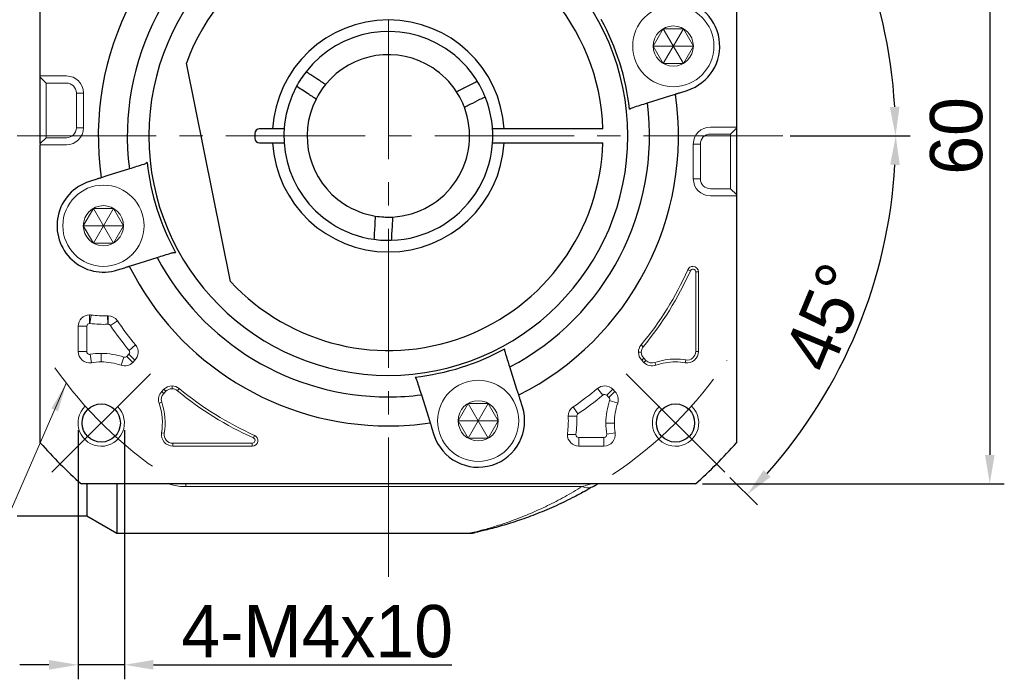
# Model space of a CAD drawing. Header units: millimetres. Extents: x 827 to 1312, y 1024 to 1367.
# Tile 3 of 8: x 884 to 969, y 1171 to 1228. Entities that reach past the tile are written whole.
import ezdxf

# ---------------------------------------------------------------- set-up
doc = ezdxf.new("R2010")
doc.units = ezdxf.units.MM
doc.header["$PDSIZE"] = -5
doc.linetypes.add('点画线', pattern=[18, 12, -2, 2, -2])
doc.layers.get('0').update_dxf_attribs({"lineweight": 18})
doc.layers.get('Defpoints').update_dxf_attribs({"lineweight": 18})
for name, color, linetype, lineweight in [('7中心线层', 7, '点画线', 18), ('尺寸线', 7, 'Continuous', 18), ('尺寸线层', 3, 'Continuous', 18), ('粗实线', 7, 'Continuous', 50), ('细实线', 7, 'Continuous', 18)]:
    doc.layers.add(name, color=color, linetype=linetype, lineweight=lineweight)
doc.styles.add('工程字', font='txt')
doc.dimstyles.new('副本 ISO-25', dxfattribs={"dimtxt": 4.5, "dimasz": 2.5, "dimexe": 1.25, "dimexo": 0.625, "dimtad": 1, "dimtxsty": '工程字', "dimcen": 2.5, "dimdle": 5, "dimadec": 0, "dimazin": 0, "dimtfac": 1, "dimtmove": 0, "dimatfit": 3, "dimfxl": 1, "dimtolj": 1, "dimarcsym": 0})

# ---------------------------------------------------------------- blocks, each defined once
blk = doc.blocks.new('*X11')
at = {"layer": 'Defpoints', "color": 0}
for p in [(888.984, 1193.085), (892.984, 1193.085), (888.984, 1172.243)]:
    blk.add_point(p, dxfattribs=at)
at = {"layer": '尺寸线层', "color": 0, "lineweight": -2}
for p, q in [((888.984, 1192.46), (888.984, 1170.993)), ((892.984, 1192.46), (892.984, 1170.993)), ((886.484, 1172.243), (883.984, 1172.243)), ((892.984, 1172.243), (888.984, 1172.243)), ((895.484, 1172.243), (921.206, 1172.243))]:
    blk.add_line(p, q, dxfattribs=at)
at = {"layer": '尺寸线层', "color": 0}
for points in [[(886.484, 1171.826), (886.484, 1172.659), (888.984, 1172.243)], [(895.484, 1172.659), (895.484, 1171.826), (892.984, 1172.243)]]:
    blk.add_solid(points, dxfattribs=at)
at = {"layer": '尺寸线层', "color": 0, "insert": (909.595, 1175.118), "char_height": 4.5, "attachment_point": 5, "style": '工程字'}
blk.add_mtext('\\A1;4-M4x10', dxfattribs=at)
blk = doc.blocks.new('*X12')
at = {"layer": 'Defpoints', "color": 0}
for p in [(942.19, 1247.834), (942.19, 1187.834), (967.568, 1187.834)]:
    blk.add_point(p, dxfattribs=at)
at = {"layer": '尺寸线层', "color": 0, "lineweight": -2}
for p, q in [((942.815, 1247.834), (968.818, 1247.834)), ((967.568, 1245.334), (967.568, 1190.334)), ((942.815, 1187.834), (968.818, 1187.834))]:
    blk.add_line(p, q, dxfattribs=at)
at = {"layer": '尺寸线层', "color": 0}
for points in [[(967.985, 1245.334), (967.152, 1245.334), (967.568, 1247.834)], [(967.152, 1190.334), (967.985, 1190.334), (967.568, 1187.834)]]:
    blk.add_solid(points, dxfattribs=at)
at = {"layer": '尺寸线层', "color": 0, "insert": (964.693, 1217.834), "char_height": 4.5, "attachment_point": 5, "rotation": 90, "style": '工程字'}
blk.add_mtext('\\A1;60', dxfattribs=at)
blk = doc.blocks.new('*X31')
at = {"layer": '尺寸线', "linetype": 'Continuous'}
blk.add_hatch(color=0, dxfattribs=at).paths.add_polyline_path([(19.921, 24.272), (19.206, 21.856), (18.633, 22.106)], flags=0)
at = {"layer": '尺寸线', "color": 0, "linetype": 'Continuous'}
for p, q in [((19.921, 24.272), (9.317, 0)), ((9.317, 0), (0, 0))]:
    blk.add_line(p, q, dxfattribs=at)
at = {"layer": '尺寸线', "color": 0}
blk.add_line((0, 0), (0, 0), dxfattribs=at)
blk = doc.blocks.new('*X36')
at = {"layer": 'Defpoints', "color": 0}
for p in [(944.724, 1246.825), (936.239, 1238.34), (956.115, 1234.561), (868.945, 1217.834), (949.733, 1217.834)]:
    blk.add_point(p, dxfattribs=at)
at = {"layer": '尺寸线层', "color": 0, "lineweight": -2}
for p, q in [((945.166, 1247.267), (947.524, 1249.626)), ((950.358, 1217.834), (960.692, 1217.834))]:
    blk.add_line(p, q, dxfattribs=at)
blk.add_arc((915.733, 1217.834), 43.71, 3.2775, 41.7225, dxfattribs=at)
at = {"layer": '尺寸线层', "color": 0}
for points in [[(948.66, 1247.21), (948.054, 1246.638), (946.64, 1248.742)], [(958.954, 1220.321), (959.787, 1220.345), (959.442, 1217.834)]]:
    blk.add_solid(points, dxfattribs=at)
at = {"layer": '尺寸线层', "color": 0, "insert": (958.771, 1235.661), "char_height": 4.5, "attachment_point": 5, "rotation": 292.5, "style": '工程字'}
blk.add_mtext('\\A1;45%%d', dxfattribs=at)
blk = doc.blocks.new('*X37')
at = {"layer": 'Defpoints', "color": 0}
for p in [(868.945, 1217.834), (949.733, 1217.834), (956.136, 1201.098), (936.239, 1197.328), (944.724, 1188.843)]:
    blk.add_point(p, dxfattribs=at)
at = {"layer": '尺寸线层', "color": 0, "lineweight": -2}
for p, q in [((950.358, 1217.834), (960.715, 1217.834)), ((945.166, 1188.401), (947.54, 1186.027))]:
    blk.add_line(p, q, dxfattribs=at)
blk.add_arc((915.733, 1217.834), 43.732, 318.27581, 356.72419, dxfattribs=at)
at = {"layer": '尺寸线层', "color": 0}
for points in [[(959.81, 1215.323), (958.977, 1215.347), (959.465, 1217.834)], [(948.07, 1189.014), (948.675, 1188.442), (946.656, 1186.911)]]:
    blk.add_solid(points, dxfattribs=at)
at = {"layer": '尺寸线层', "color": 0, "insert": (953.48, 1202.199), "char_height": 4.5, "attachment_point": 5, "rotation": 67.5, "style": '工程字'}
blk.add_mtext('\\A1;45%%d', dxfattribs=at)

msp = doc.modelspace()

# ---------------------------------------------------------------- linework, layer by layer
for p, q in [((885.7325, 1222.8898), (885.7325, 1222.9996)), ((885.7325, 1222.9996), (886.2325, 1222.9996)), ((885.7325, 1222.8898), (886.2325, 1222.391)), ((885.7325, 1221.8923), (885.7325, 1222.8898)), ((886.2325, 1222.9996), (887.9825, 1222.9996)), ((886.2325, 1222.391), (887.9825, 1222.391)), ((885.7325, 1218.1744), (885.7325, 1221.8923)), ((888.8402, 1221.5333), (888.95, 1221.5333)), ((888.8402, 1221.5333), (888.8402, 1218.5333)), ((889.4488, 1221.5333), (888.95, 1221.5333)), ((889.4488, 1221.5333), (889.4488, 1218.5333)), ((943.4825, 1218.6012), (945.2325, 1218.6012)), ((945.7325, 1218.6012), (945.2325, 1218.6012)), ((945.7325, 1218.6012), (945.7325, 1218.4914)), ((885.7325, 1217.1768), (885.7325, 1218.1744)), ((888.8402, 1218.5333), (888.95, 1218.5333)), ((889.4488, 1218.5333), (888.95, 1218.5333)), ((943.4825, 1217.9926), (945.2325, 1217.9926)), ((945.7325, 1218.4914), (945.2325, 1217.9926)), ((945.7325, 1218.4914), (945.7325, 1217.4938)), ((885.7325, 1217.1768), (886.2325, 1217.6756)), ((885.7325, 1217.0671), (885.7325, 1217.1768)), ((885.7325, 1217.0671), (886.2325, 1217.0671)), ((887.9825, 1217.6756), (886.2325, 1217.6756)), ((887.9825, 1217.0671), (886.2325, 1217.0671)), ((942.0163, 1214.1349), (942.0163, 1217.1349)), ((942.6248, 1214.1349), (942.6248, 1217.1349)), ((945.7325, 1217.4938), (945.7325, 1213.776)), ((945.7325, 1213.776), (945.7325, 1212.7784)), ((945.2325, 1213.2772), (943.4825, 1213.2772)), ((945.2325, 1212.6686), (943.4825, 1212.6686)), ((945.7325, 1212.7784), (945.2325, 1213.2772)), ((945.7325, 1212.6686), (945.2325, 1212.6686)), ((945.7325, 1212.7784), (945.7325, 1212.6686)), ((941.7636, 1206.2059), (941.5438, 1206.304)), ((942.2223, 1206.1081), (942.463, 1206.1081)), ((942.2223, 1206.1081), (942.2223, 1199.2547)), ((942.463, 1199.2547), (942.463, 1206.1081)), ((889.9825, 1201.6726), (889.9825, 1202.403)), ((890.0166, 1201.6705), (890.1161, 1202.3938)), ((891.5586, 1201.5999), (891.5256, 1202.3294)), ((891.5699, 1201.6002), (891.5699, 1202.3304)), ((891.7767, 1201.491), (892.3799, 1201.9025)), ((889.002, 1201.4225), (889.002, 1199.2547)), ((889.7322, 1201.4225), (889.002, 1201.4225)), ((889.7322, 1199.2547), (889.7322, 1201.4225)), ((889.7322, 1199.2547), (889.002, 1199.2547)), ((890.9838, 1198.3549), (890.9838, 1199.0851)), ((893.3896, 1199.347), (893.9522, 1199.8124)), ((937.5285, 1199.1874), (937.2879, 1199.1874)), ((937.6984, 1199.659), (937.5129, 1199.8124)), ((942.2223, 1199.2547), (942.463, 1199.2547)), ((890.0226, 1199.0076), (890.1396, 1198.2868)), ((892.9268, 1198.7617), (892.6903, 1198.0709)), ((893.3737, 1199.0104), (893.1849, 1198.8215)), ((893.1849, 1198.8215), (893.7012, 1198.3052)), ((893.3737, 1199.0104), (893.89, 1198.4941)), ((893.7012, 1198.3052), (893.89, 1198.4941)), ((937.7452, 1198.6643), (937.575, 1198.4941)), ((937.575, 1198.4941), (937.7639, 1198.3052)), ((937.9341, 1198.4754), (937.7452, 1198.6643)), ((937.9341, 1198.4754), (937.7639, 1198.3052)), ((938.6968, 1198.2986), (938.7747, 1198.0709)), ((941.364, 1198.5244), (941.3255, 1198.2868)), ((896.3925, 1195.9916), (896.2037, 1195.8028)), ((896.3738, 1195.6326), (896.2037, 1195.8028)), ((896.3738, 1195.6326), (896.5627, 1195.8214)), ((896.5627, 1195.8214), (896.3925, 1195.9916)), ((897.0858, 1196.0381), (897.0858, 1196.2788)), ((897.5574, 1195.8683), (897.7109, 1196.0537)), ((934.2197, 1195.4912), (933.7542, 1196.0537)), ((934.5563, 1195.4753), (935.0726, 1195.9916)), ((934.7451, 1195.2865), (935.2614, 1195.8028)), ((935.2614, 1195.8028), (935.0726, 1195.9916)), ((896.197, 1194.8699), (895.9693, 1194.7919)), ((934.5563, 1195.4753), (934.7451, 1195.2865)), ((934.8049, 1195.0284), (935.4957, 1194.7919)), ((932.0757, 1193.8783), (931.6642, 1194.4814)), ((931.9665, 1193.6715), (931.2363, 1193.6715)), ((935.2118, 1193.0854), (934.4816, 1193.0854)), ((896.4228, 1192.2026), (896.1853, 1192.2412)), ((904.1043, 1191.8031), (904.2025, 1192.0228)), ((931.894, 1192.0841), (931.1637, 1192.0841)), ((934.312, 1191.8338), (932.1442, 1191.8338)), ((932.1442, 1191.8338), (932.1442, 1191.1036)), ((934.312, 1191.8338), (934.312, 1191.1036)), ((934.5591, 1192.1242), (935.2798, 1192.2412)), ((904.0065, 1191.3443), (897.1531, 1191.3443)), ((897.1531, 1191.3443), (897.1531, 1191.1036)), ((897.1531, 1191.1036), (904.0065, 1191.1036)), ((904.0065, 1191.3443), (904.0065, 1191.1036)), ((932.1442, 1191.1036), (934.312, 1191.1036)), ((898.2683, 1187.5996), (898.2683, 1187.8341)), ((932.4214, 1187.5996), (898.2683, 1187.5996))]:
    msp.add_line(p, q)
for centre in [(940.2907, 1225.5773), (891.1743, 1210.0909), (923.4757, 1193.2759)]:
    msp.add_circle(centre, 1.7321)
for centre, radius, start, end in [((887.9825, 1221.5333), 1.4663, 0, 90), ((887.9825, 1221.5333), 0.8577, 0, 90), ((943.4825, 1217.1349), 1.4663, 90, 180), ((887.9825, 1218.5333), 1.4663, 270, 0), ((887.9825, 1218.5333), 0.8577, 270, 0), ((943.4825, 1217.1349), 0.8577, 90, 180), ((943.4825, 1214.1349), 1.4663, 180, 270), ((943.4825, 1214.1349), 0.8577, 180, 270), ((915.7325, 1217.8341), 28.2695, 320.39475, 335.929385), ((915.7325, 1217.8341), 28.5102, 320.39475, 335.929385), ((941.9825, 1206.1081), 0.4805, 90, 155.929385), ((941.9825, 1206.1081), 0.4805, 0, 90), ((889.9825, 1201.4225), 0.9805, 90, 180), ((889.9825, 1201.4225), 0.9805, 82.17173, 90), ((891.1743, 1210.0909), 8.4997, 262.17173, 272.59118), ((891.1743, 1210.0909), 7.7695, 262.17173, 272.59118), ((891.5699, 1201.3499), 0.9805, 90, 92.59118), ((891.5699, 1201.3499), 0.9805, 34.302587, 90), ((915.7325, 1217.8341), 28.2695, 214.302587, 219.60525), ((915.7325, 1217.8341), 28.9997, 214.302587, 219.60525), ((889.9825, 1199.2547), 0.9805, 180, 279.218623), ((890.9838, 1193.0854), 5.9997, 90, 99.218623), ((890.9838, 1193.0854), 5.9997, 71.103881, 90), ((893.1967, 1199.1874), 0.9805, 315, 39.60525), ((938.2683, 1199.1874), 0.9805, 140.39475, 180), ((938.2683, 1199.1874), 0.9805, 180, 225), ((938.2683, 1199.1874), 0.7398, 140.39475, 180), ((938.2683, 1199.1874), 0.7398, 180, 225), ((941.4825, 1199.2547), 0.9805, 260.781377, 360), ((941.4825, 1199.2547), 0.7398, 260.781377, 0), ((890.9838, 1193.0854), 5.2695, 90, 99.218623), ((890.9838, 1193.0854), 5.2695, 71.103881, 90), ((893.0079, 1198.9985), 0.9805, 251.103881, 315), ((938.4572, 1198.9985), 0.9805, 225, 288.896119), ((938.4572, 1198.9985), 0.7398, 225, 288.896119), ((940.4813, 1193.0854), 5.5102, 90, 108.896119), ((940.4813, 1193.0854), 5.2695, 90, 108.896119), ((940.4813, 1193.0854), 5.5102, 80.781377, 90), ((940.4813, 1193.0854), 5.2695, 80.781377, 90), ((896.897, 1195.1095), 0.9805, 135, 198.896119), ((897.0858, 1195.2983), 0.9805, 90, 135), ((897.0858, 1195.2983), 0.7398, 90, 135), ((897.0858, 1195.2983), 0.9805, 50.39475, 90), ((897.0858, 1195.2983), 0.7398, 50.39475, 90), ((915.7325, 1217.8341), 28.5102, 230.39475, 245.929385), ((915.7325, 1217.8341), 28.2695, 230.39475, 245.929385), ((915.7325, 1217.8341), 28.2695, 304.302587, 309.60525), ((934.3793, 1195.2983), 0.9805, 90, 129.60525), ((934.3793, 1195.2983), 0.9805, 45, 90), ((934.5681, 1195.1095), 0.9805, 341.103881, 45), ((896.897, 1195.1095), 0.7398, 135, 198.896119), ((890.9838, 1193.0854), 5.5102, 350.781377, 18.896119), ((915.7325, 1217.8341), 28.9997, 304.302587, 309.60525), ((940.4813, 1193.0854), 5.9997, 161.103881, 180), ((890.9838, 1193.0854), 5.2695, 350.781377, 18.896119), ((932.2168, 1193.6715), 0.9805, 124.302587, 180), ((940.4813, 1193.0854), 5.2695, 161.103881, 180), ((923.4757, 1193.2759), 7.7695, 352.17173, 2.59118), ((932.2168, 1193.6715), 0.9805, 180, 182.59118), ((923.4757, 1193.2759), 8.4997, 352.17173, 2.59118), ((940.4813, 1193.0854), 5.9997, 180, 189.218623), ((940.4813, 1193.0854), 5.2695, 180, 189.218623), ((897.1531, 1192.0841), 0.9805, 170.781377, 270), ((897.1531, 1192.0841), 0.7398, 170.781377, 270), ((904.0065, 1191.5841), 0.4805, 270, 65.929385), ((932.1442, 1192.0841), 0.9805, 172.17173, 180), ((932.1442, 1192.0841), 0.9805, 180, 270), ((934.312, 1192.0841), 0.9805, 270, 9.218623)]:
    msp.add_arc(centre, radius, start, end)
msp.add_ellipse((932.4214, 1189.3651), major_axis=(-1.0114, 1.7254), ratio=0.6888272, start_param=2.4365012, end_param=2.9666747)
for points, knots in [([(941.7636, 1206.2059), (941.7953, 1206.2491), (941.8585, 1206.3355), (942.0357, 1206.3574), (942.1885, 1206.2651), (942.211, 1206.1605), (942.2223, 1206.1081)], [0, 0, 0, 0, 0.16025045, 0.31992837, 0.47960629, 0.63985674, 0.63985674, 0.63985674, 0.63985674]), ([(889.7322, 1201.4225), (889.7484, 1201.4902), (889.7806, 1201.6251), (889.9154, 1201.6568), (889.9825, 1201.6726)], [0, 0, 0, 0, 0.19396715, 0.38594756, 0.38594756, 0.38594756, 0.38594756]), ([(891.5699, 1201.6002), (891.611, 1201.5947), (891.6934, 1201.5838), (891.7489, 1201.522), (891.7767, 1201.491)], [0, 0, 0, 0, 0.12067224, 0.24177196, 0.24177196, 0.24177196, 0.24177196]), ([(890.0226, 1199.0076), (890.0094, 1199.0061), (889.9331, 1198.9979), (889.7789, 1199.0595), (889.7478, 1199.1895), (889.7322, 1199.2547)], [0, 0, 0, 0, 0.0408067, 0.23417184, 0.42827322, 0.42827322, 0.42827322, 0.42827322]), ([(893.3896, 1199.347), (893.4193, 1199.2894), (893.4787, 1199.1741), (893.4087, 1199.065), (893.3737, 1199.0104)], [0, 0, 0, 0, 0.18192123, 0.36384247, 0.36384247, 0.36384247, 0.36384247]), ([(893.1849, 1198.8215), (893.1467, 1198.7941), (893.0928, 1198.7553), (892.999, 1198.7448), (892.9536, 1198.7554), (892.9268, 1198.7617)], [0, 0, 0, 0, 0.13812067, 0.19512963, 0.27754208, 0.27754208, 0.27754208, 0.27754208]), ([(934.2197, 1195.4912), (934.2773, 1195.5209), (934.3925, 1195.5803), (934.5017, 1195.5103), (934.5563, 1195.4753)], [0, 0, 0, 0, 0.18192123, 0.36384247, 0.36384247, 0.36384247, 0.36384247]), ([(931.9665, 1193.6715), (931.9719, 1193.7126), (931.9828, 1193.795), (932.0447, 1193.8505), (932.0757, 1193.8783)], [0, 0, 0, 0, 0.12067224, 0.24177196, 0.24177196, 0.24177196, 0.24177196]), ([(904.1043, 1191.8031), (904.1475, 1191.7714), (904.2339, 1191.7081), (904.2558, 1191.531), (904.1635, 1191.3781), (904.0589, 1191.3556), (904.0065, 1191.3443)], [0, 0, 0, 0, 0.16025045, 0.31992837, 0.47960629, 0.63985674, 0.63985674, 0.63985674, 0.63985674]), ([(932.1442, 1191.8338), (932.0764, 1191.85), (931.9416, 1191.8821), (931.9098, 1192.017), (931.894, 1192.0841)], [0, 0, 0, 0, 0.19396715, 0.38594756, 0.38594756, 0.38594756, 0.38594756]), ([(934.5591, 1192.1242), (934.5512, 1192.0475), (934.5355, 1191.894), (934.3865, 1191.8538), (934.312, 1191.8338)], [0, 0, 0, 0, 0.21189435, 0.42377938, 0.42377938, 0.42377938, 0.42377938]), ([(896.9083, 1187.8248), (896.9663, 1187.805), (897.0256, 1187.7861), (897.2633, 1187.7167), (897.4526, 1187.6741), (897.8526, 1187.6152), (898.0576, 1187.5996), (898.2683, 1187.5996)], [0, 0, 0, 0, 0.201413, 0.201413, 0.7929334, 0.7929334, 1.3844538, 1.3844538, 1.3844538, 1.3844538]), ([(922.9632, 1183.6393), (923.0022, 1183.6486), (923.2551, 1183.7094), (923.9661, 1183.8884), (925.1967, 1184.2494), (926.5602, 1184.7153), (927.988, 1185.2804), (929.4553, 1185.947), (930.9382, 1186.7083), (931.9267, 1187.3024), (932.4214, 1187.5996)], [0, 0, 0, 0, 0.2961592, 1.7294072, 3.1635564, 4.5876346, 6.0103188, 7.4356515, 8.865703, 10.2981779, 10.2981779, 10.2981779, 10.2981779]), ([(932.4214, 1187.5996), (932.5995, 1187.6525), (932.874, 1187.734), (933.0924, 1187.8017), (933.1365, 1187.8153), (933.1409, 1187.8167)], [0, 0, 0, 0, 0.47361741, 0.73001665, 0.75150358, 0.75150358, 0.75150358, 0.75150358]), ([(922.7311, 1183.5847), (922.7267, 1183.5836), (922.7201, 1183.5821), (922.7807, 1183.5961), (922.9073, 1183.6259), (922.9632, 1183.6393)], [0, 0, 0, 0, 0.00005796, 0.15546657, 0.24762428, 0.24762428, 0.24762428, 0.24762428])]:
    msp.add_open_spline(points, degree=3, knots=knots)
for points, degree in [([(889.9825, 1201.6726), (889.9939, 1201.6727), (890.0053, 1201.672), (890.0166, 1201.6705)], 3), ([(891.5586, 1201.5999), (891.5699, 1201.6002)], 1), ([(934.7451, 1195.2865), (934.7734, 1195.2477), (934.8301, 1195.1702), (934.8133, 1195.0757), (934.8049, 1195.0284)], 3), ([(931.9667, 1193.6602), (931.9665, 1193.6715)], 1), ([(931.894, 1192.0841), (931.894, 1192.0955), (931.8947, 1192.1069), (931.8962, 1192.1182)], 3)]:
    msp.add_open_spline(points, degree=degree)
at = {"layer": '7中心线层'}
for p, q in [((915.7325, 1179.8341), (915.7325, 1255.8341)), ((949.7325, 1217.8341), (868.9452, 1217.8341)), ((895.2264, 1197.328), (886.034, 1188.1356)), ((936.2386, 1197.328), (944.7239, 1188.8427))]:
    msp.add_line(p, q, dxfattribs=at)
for start, end in [(303.521659, 326.478341), (214.822638, 236.478341)]:
    msp.add_arc((915.7325, 1217.8341), 35, start, end, dxfattribs=at)
at = {"layer": '尺寸线'}
for p, q in [((886.2325, 1222.391), (886.2325, 1217.6756)), ((945.2325, 1217.9926), (945.2325, 1213.2772)), ((942.6248, 1217.1349), (942.0163, 1217.1349)), ((942.6248, 1214.1349), (942.0163, 1214.1349))]:
    msp.add_line(p, q, dxfattribs=at)
at = {"layer": '尺寸线', "color": 7}
for centre in [(890.9838, 1193.0854), (940.4813, 1193.0854)]:
    msp.add_arc(centre, 2, 133.387088, 45.024333, dxfattribs=at)
at = {"layer": '粗实线', "linetype": 'Continuous', "lineweight": 30}
for p, q in [((885.7325, 1217.1768), (885.7325, 1244.2916)), ((885.7325, 1217.1768), (885.7325, 1244.2916)), ((945.7325, 1244.2916), (945.7325, 1212.6686)), ((945.7325, 1244.2916), (945.7325, 1212.6686)), ((902.1398, 1205.2848), (898.3253, 1224.0982)), ((909.6431, 1222.7084), (909.0546, 1223.0929)), ((922.3212, 1222.009), (922.9484, 1222.3264)), ((908.8227, 1221.4526), (908.2341, 1221.8371)), ((938.0522, 1220.6773), (939.9879, 1221.2877)), ((939.9879, 1221.2877), (940.4711, 1221.44)), ((940.8575, 1221.5619), (941.4936, 1221.7624)), ((922.9985, 1220.6706), (923.6257, 1220.988)), ((904.2325, 1218.0341), (904.2325, 1217.6341)), ((905.7506, 1218.4341), (904.6325, 1218.4341)), ((934.2228, 1218.4341), (925.7145, 1218.4341)), ((885.7325, 1191.3766), (885.7325, 1217.0671)), ((885.7325, 1191.3766), (885.7325, 1217.0671)), ((904.6325, 1217.2341), (905.7506, 1217.2341)), ((925.7145, 1217.2341), (934.2228, 1217.2341)), ((891.4772, 1214.3805), (890.994, 1214.2282)), ((893.4129, 1214.9909), (891.4772, 1214.3805)), ((890.6076, 1214.1064), (889.9715, 1213.9058)), ((945.7325, 1212.6686), (945.7325, 1191.3766)), ((945.7325, 1212.6686), (945.7325, 1191.3766)), ((914.556, 1210.1234), (914.5173, 1209.4214)), ((916.0537, 1210.0407), (916.015, 1209.3388)), ((893.3996, 1206.5984), (893.8828, 1206.7508)), ((893.8828, 1206.7508), (895.8185, 1207.3611)), ((892.3771, 1206.2761), (893.0132, 1206.4766)), ((926.8158, 1195.9844), (926.2055, 1197.9201)), ((926.9682, 1195.5012), (926.8158, 1195.9844)), ((918.5758, 1195.5145), (919.1861, 1193.5787)), ((927.2906, 1194.4787), (927.09, 1195.1148)), ((919.1861, 1193.5787), (919.3385, 1193.0955)), ((919.4603, 1192.7091), (919.6608, 1192.0731)), ((942.19, 1187.8341), (889.275, 1187.8341)), ((942.19, 1187.8341), (889.275, 1187.8341)), ((889.7325, 1187.8341), (889.7325, 1185.0841)), ((892.3306, 1187.8337), (892.3306, 1183.5841)), ((883.7325, 1185.0841), (889.7325, 1185.0841)), ((889.7325, 1185.0841), (892.3306, 1183.5841)), ((892.3306, 1183.5841), (922.7477, 1183.5841))]:
    msp.add_line(p, q, dxfattribs=at)
at = {"layer": '粗实线', "color": 0, "lineweight": 30}
for centre in [(890.9838, 1193.0854), (940.4813, 1193.0854)]:
    msp.add_circle(centre, 1.65, dxfattribs=at)
at = {"layer": '粗实线', "linetype": 'Continuous', "lineweight": 30}
for centre, radius, start, end in [((915.7325, 1217.8341), 25, 116.706896, 188.293104), ((915.7325, 1217.8341), 20.6414, 90, 270), ((915.7325, 1217.8341), 20.6414, 270, 90), ((915.7325, 1217.8341), 22.5, 117.740348, 187.259652), ((915.7325, 1217.8341), 18.5, 1.858567, 160.208488), ((940.2907, 1225.5773), 4, 287.500017, 90), ((915.7325, 1217.8341), 10, 3.439813, 176.560187), ((915.7325, 1217.8341), 20.9162, 6.317702, 28.682298), ((915.7325, 1217.8341), 9, 56.84238, 142.062189), ((915.7325, 1217.8341), 7, 56.84238, 140.691741), ((915.7325, 1217.8341), 9, 31.622572, 56.84238), ((915.7325, 1217.8341), 7, 32.99302, 56.84238), ((915.7325, 1217.8341), 9, 142.061948, 151.622258), ((915.7325, 1217.8341), 9, 151.622572, 236.84238), ((915.7325, 1217.8341), 9, 22.062552, 31.622862), ((915.7325, 1217.8341), 9, 271.622572, 22.062189), ((915.7325, 1217.8341), 25, 296.706896, 8.293104), ((915.7325, 1217.8341), 7, 152.99302, 236.84238), ((915.7325, 1217.8341), 7, 272.99302, 20.691741), ((915.7325, 1217.8341), 22.5, 297.740348, 7.259652), ((904.6325, 1218.0341), 0.4, 90, 180), ((915.7325, 1217.8341), 18.5, 222.714349, 358.141433), ((904.6325, 1217.6341), 0.4, 180, 270), ((915.7325, 1217.8341), 10, 183.439813, 356.560187), ((915.7325, 1217.8341), 20.9162, 186.317702, 208.682298), ((891.1743, 1210.0909), 4, 107.5, 287.5), ((915.7325, 1217.8341), 7, 236.84238, 260.691741), ((915.7325, 1217.8341), 9, 236.84238, 262.062189), ((915.7325, 1217.8341), 9, 262.063596, 271.621213), ((915.7325, 1217.8341), 22.5, 207.740348, 270), ((915.7325, 1217.8341), 25, 206.706896, 270), ((915.7325, 1217.8341), 20.9162, 276.317702, 298.682298), ((915.7325, 1217.8341), 22.5, 270, 277.259652), ((923.4757, 1193.2759), 4, 197.500017, 17.5), ((915.7325, 1217.8341), 25, 270, 278.293104), ((915.7325, 1217.8341), 40, 221.409622, 228.590378), ((915.7325, 1217.8341), 40, 221.409622, 228.590378), ((915.7325, 1217.8341), 40, 311.409622, 318.590378), ((915.7325, 1217.8341), 40, 311.409622, 318.590378)]:
    msp.add_arc(centre, radius, start, end, dxfattribs=at)
for centre, major_axis, ratio, start_param, end_param in [((932.4214, 1189.3651), (-1.0114, 1.7254), 0.6888272, 2.966675, 3.1415927), ((922.7894, 1185.5975), (0.4277, -1.9537), 0.9910457, 6.0657882, 6.2831853)]:
    msp.add_ellipse(centre, major_axis=major_axis, ratio=ratio, start_param=start_param, end_param=end_param, dxfattribs=at)
for points, degree in [([(909.0546, 1223.0929), (908.9145, 1223.1844), (908.7745, 1223.2759), (908.6344, 1223.3674)], 3), ([(908.2341, 1221.8371), (908.0941, 1221.9286), (907.954, 1222.0201), (907.814, 1222.1116)], 3), ([(910.3163, 1222.2686), (910.0002, 1221.8825), (909.7224, 1221.4573), (909.4959, 1221.0128)], 3), ([(922.9484, 1222.3264), (923.0977, 1222.4019), (923.247, 1222.4775), (923.3962, 1222.553)], 3), ([(922.281, 1220.3075), (922.1047, 1220.7742), (921.8754, 1221.2274), (921.6037, 1221.6459)], 3), ([(923.6257, 1220.988), (923.775, 1221.0636), (923.9243, 1221.1391), (924.0735, 1221.2146)], 3), ([(936.5217, 1220.1358), (936.6187, 1220.2084), (936.7185, 1220.2568), (936.8202, 1220.2889)], 3), ([(936.8202, 1220.2889), (937.2313, 1220.4185), (937.6419, 1220.548), (938.0522, 1220.6773)], 3), ([(894.6448, 1215.3793), (894.2338, 1215.2497), (893.8232, 1215.1202), (893.4129, 1214.9909)], 3), ([(894.9434, 1215.5325), (894.8464, 1215.4599), (894.7466, 1215.4114), (894.6448, 1215.3793)], 3), ([(914.5173, 1209.4214), (914.5081, 1209.2544), (914.4989, 1209.0874), (914.4897, 1208.9203)], 3), ([(916.015, 1209.3388), (916.0058, 1209.1718), (915.9966, 1209.0047), (915.9874, 1208.8377)], 3), ([(895.8185, 1207.3611), (896.2288, 1207.4905), (896.6394, 1207.62), (897.0505, 1207.7496)], 3), ([(897.0505, 1207.7496), (897.1433, 1207.7788), (897.2427, 1207.7959), (897.3512, 1207.7959)], 3), ([(897.3512, 1207.7959), (897.3617, 1207.7959), (897.3722, 1207.7957), (897.3829, 1207.7954)], 3), ([(925.8171, 1199.1521), (925.785, 1199.2538), (925.7675, 1199.3634), (925.7713, 1199.4845)], 3), ([(926.2055, 1197.9201), (926.0762, 1198.3304), (925.9467, 1198.741), (925.8171, 1199.1521)], 3), ([(918.0342, 1197.045), (918.1068, 1196.948), (918.1553, 1196.8482), (918.1873, 1196.7464)], 3), ([(918.1873, 1196.7464), (918.3169, 1196.3354), (918.4464, 1195.9247), (918.5758, 1195.5145)], 3), ([(932.6175, 1187.1765), (933.2106, 1187.5448)], 1), ([(933.4328, 1187.6398), (933.5497, 1187.7083), (933.6604, 1187.7741), (933.7602, 1187.8341)], 3), ([(922.883, 1183.5952), (922.8885, 1183.5828), (923.0699, 1183.6174)], 2)]:
    msp.add_open_spline(points, degree=degree, dxfattribs=at)
for points, knots in [([(910.3182, 1222.2673), (910.3144, 1222.2698), (910.3034, 1222.277), (910.2539, 1222.3093), (910.2167, 1222.3336), (910.1234, 1222.3946), (910.066, 1222.4321), (909.9389, 1222.5151), (909.8674, 1222.5618), (909.7447, 1222.642), (909.6937, 1222.6753), (909.6431, 1222.7084)], [0, 0, 0, 0, 0.17218111, 0.17218111, 0.34433245, 0.34433245, 0.51695367, 0.51695367, 0.69050769, 0.69050769, 0.80645335, 0.80645335, 0.80645335, 0.80645335]), ([(921.6016, 1221.6448), (921.6057, 1221.6469), (921.6175, 1221.6528), (921.6702, 1221.6795), (921.7098, 1221.6996), (921.8093, 1221.7499), (921.8705, 1221.7809), (922.0059, 1221.8494), (922.0821, 1221.888), (922.2129, 1221.9542), (922.2672, 1221.9817), (922.3212, 1222.009)], [0, 0, 0, 0, 0.17218111, 0.17218111, 0.34433245, 0.34433245, 0.51695367, 0.51695367, 0.69050769, 0.69050769, 0.80645335, 0.80645335, 0.80645335, 0.80645335]), ([(909.4978, 1221.0115), (909.494, 1221.0141), (909.483, 1221.0212), (909.4335, 1221.0536), (909.3963, 1221.0779), (909.303, 1221.1388), (909.2456, 1221.1763), (909.1185, 1221.2594), (909.047, 1221.306), (908.9243, 1221.3862), (908.8733, 1221.4195), (908.8227, 1221.4526)], [0, 0, 0, 0, 0.17218111, 0.17218111, 0.34433245, 0.34433245, 0.51695367, 0.51695367, 0.69050769, 0.69050769, 0.80645335, 0.80645335, 0.80645335, 0.80645335]), ([(940.4704, 1221.4398), (940.4748, 1221.4412), (940.4792, 1221.4426), (940.5065, 1221.4512), (940.5276, 1221.4578), (940.5805, 1221.4745), (940.613, 1221.4848), (940.6853, 1221.5076), (940.7261, 1221.5205), (940.7973, 1221.5429), (940.8275, 1221.5524), (940.8575, 1221.5619)], [0, 0, 0, 0, 0.08586143, 0.08586143, 0.17169167, 0.17169167, 0.25801435, 0.25801435, 0.34540289, 0.34540289, 0.40589583, 0.40589583, 0.40589583, 0.40589583]), ([(922.2789, 1220.3065), (922.2831, 1220.3085), (922.2948, 1220.3145), (922.3475, 1220.3411), (922.3871, 1220.3612), (922.4866, 1220.4115), (922.5478, 1220.4425), (922.6832, 1220.511), (922.7594, 1220.5496), (922.8902, 1220.6158), (922.9445, 1220.6433), (922.9985, 1220.6706)], [0, 0, 0, 0, 0.17218111, 0.17218111, 0.34433245, 0.34433245, 0.51695367, 0.51695367, 0.69050769, 0.69050769, 0.80645335, 0.80645335, 0.80645335, 0.80645335]), ([(906.7549, 1218.4341), (906.7503, 1218.4341), (906.7332, 1218.4341), (906.6592, 1218.4341), (906.6035, 1218.4341), (906.4639, 1218.4341), (906.378, 1218.4341), (906.1883, 1218.4341), (906.0817, 1218.4341), (905.8998, 1218.4341), (905.825, 1218.4341), (905.7506, 1218.4341)], [0, 0, 0, 0, 0.2153073, 0.2153073, 0.4306002, 0.4306002, 0.6461205, 0.6461205, 0.862091, 0.862091, 1.0043063, 1.0043063, 1.0043063, 1.0043063]), ([(925.7145, 1218.4341), (925.6022, 1218.4341), (925.4884, 1218.4341), (925.2764, 1218.4341), (925.1754, 1218.4341), (925.0001, 1218.4341), (924.9234, 1218.4341), (924.8046, 1218.4341), (924.7609, 1218.4341), (924.7212, 1218.4341), (924.7166, 1218.4341), (924.712, 1218.4341)], [0, 0, 0, 0, 0.2161377, 0.2161377, 0.4322837, 0.4322837, 0.6482887, 0.6482887, 0.86389, 0.86389, 1.0025176, 1.0025176, 1.0025176, 1.0025176]), ([(905.7506, 1217.2341), (905.8629, 1217.2341), (905.9767, 1217.2341), (906.1887, 1217.2341), (906.2897, 1217.2341), (906.465, 1217.2341), (906.5417, 1217.2341), (906.6604, 1217.2341), (906.7041, 1217.2341), (906.7439, 1217.2341), (906.7485, 1217.2341), (906.7531, 1217.2341)], [0, 0, 0, 0, 0.2161377, 0.2161377, 0.4322837, 0.4322837, 0.6482887, 0.6482887, 0.86389, 0.86389, 1.0025176, 1.0025176, 1.0025176, 1.0025176]), ([(924.7102, 1217.2341), (924.7148, 1217.2341), (924.7318, 1217.2341), (924.8058, 1217.2341), (924.8615, 1217.2341), (925.0012, 1217.2341), (925.087, 1217.2341), (925.2768, 1217.2341), (925.3834, 1217.2341), (925.5653, 1217.2341), (925.6401, 1217.2341), (925.7145, 1217.2341)], [0, 0, 0, 0, 0.2153073, 0.2153073, 0.4306002, 0.4306002, 0.6461205, 0.6461205, 0.862091, 0.862091, 1.0043063, 1.0043063, 1.0043063, 1.0043063]), ([(890.9947, 1214.2284), (890.9903, 1214.227), (890.9859, 1214.2256), (890.9586, 1214.217), (890.9375, 1214.2104), (890.8846, 1214.1937), (890.852, 1214.1834), (890.7797, 1214.1606), (890.7389, 1214.1478), (890.6678, 1214.1253), (890.6376, 1214.1158), (890.6076, 1214.1064)], [0, 0, 0, 0, 0.08586143, 0.08586143, 0.17169167, 0.17169167, 0.25801435, 0.25801435, 0.34540289, 0.34540289, 0.40589583, 0.40589583, 0.40589583, 0.40589583]), ([(914.6004, 1210.9286), (914.6002, 1210.924), (914.5995, 1210.9109), (914.5962, 1210.8519), (914.5938, 1210.8075), (914.5876, 1210.6962), (914.5838, 1210.6277), (914.5755, 1210.4762), (914.5708, 1210.391), (914.5627, 1210.2446), (914.5594, 1210.1838), (914.556, 1210.1234)], [0, 0, 0, 0, 0.17218111, 0.17218111, 0.34433245, 0.34433245, 0.51695367, 0.51695367, 0.69050769, 0.69050769, 0.80645335, 0.80645335, 0.80645335, 0.80645335]), ([(914.6003, 1210.9263), (914.8489, 1210.8933), (915.2247, 1210.8433), (915.7264, 1210.8302), (915.9763, 1210.8392), (916.098, 1210.8437)], [0, 0, 0, 0, 0.7518564, 1.1367089, 1.5026141, 1.5026141, 1.5026141, 1.5026141]), ([(916.0982, 1210.846), (916.0979, 1210.8414), (916.0972, 1210.8283), (916.0939, 1210.7693), (916.0915, 1210.7249), (916.0853, 1210.6136), (916.0816, 1210.5451), (916.0732, 1210.3936), (916.0685, 1210.3083), (916.0604, 1210.162), (916.0571, 1210.1012), (916.0537, 1210.0407)], [0, 0, 0, 0, 0.17218111, 0.17218111, 0.34433245, 0.34433245, 0.51695367, 0.51695367, 0.69050769, 0.69050769, 0.80645335, 0.80645335, 0.80645335, 0.80645335]), ([(893.0132, 1206.4766), (893.0569, 1206.4904), (893.1011, 1206.5043), (893.1836, 1206.5303), (893.2229, 1206.5427), (893.2908, 1206.5641), (893.3204, 1206.5735), (893.3657, 1206.5878), (893.3822, 1206.593), (893.391, 1206.5957), (893.3954, 1206.5971), (893.3998, 1206.5985)], [0, 0, 0, 0, 0.08852446, 0.08852446, 0.17707949, 0.17707949, 0.26513514, 0.26513514, 0.35210733, 0.35210733, 0.40533422, 0.40533422, 0.40533422, 0.40533422]), ([(927.09, 1195.1148), (927.0763, 1195.1585), (927.0623, 1195.2027), (927.0363, 1195.2851), (927.0239, 1195.3244), (927.0025, 1195.3924), (926.9932, 1195.422), (926.9789, 1195.4673), (926.9737, 1195.4838), (926.9709, 1195.4926), (926.9695, 1195.497), (926.9681, 1195.5014)], [0, 0, 0, 0, 0.08852446, 0.08852446, 0.17707949, 0.17707949, 0.26513514, 0.26513514, 0.35210733, 0.35210733, 0.40533422, 0.40533422, 0.40533422, 0.40533422]), ([(919.3382, 1193.0963), (919.3396, 1193.0919), (919.341, 1193.0875), (919.3496, 1193.0602), (919.3563, 1193.0391), (919.3729, 1192.9862), (919.3832, 1192.9536), (919.406, 1192.8813), (919.4189, 1192.8405), (919.4413, 1192.7694), (919.4508, 1192.7392), (919.4603, 1192.7091)], [0, 0, 0, 0, 0.08586143, 0.08586143, 0.17169167, 0.17169167, 0.25801435, 0.25801435, 0.34540289, 0.34540289, 0.40589583, 0.40589583, 0.40589583, 0.40589583]), ([(932.7375, 1187.2486), (932.4188, 1187.071), (931.5692, 1186.6064), (930.1775, 1185.9391), (928.5784, 1185.2614), (927.011, 1184.688), (925.5163, 1184.2182), (924.4037, 1183.9212), (923.693, 1183.7503), (923.3092, 1183.6636), (923.1091, 1183.6203), (923.1811, 1183.6359), (923.2171, 1183.6438)], [0, 0, 0, 0, 0.8049536, 2.1450447, 3.5045285, 4.8617031, 6.2211413, 7.5916413, 8.2748673, 8.9611709, 9.6471356, 10.3327535, 10.3327535, 10.3327535, 10.3327535])]:
    msp.add_open_spline(points, degree=3, knots=knots, dxfattribs=at)
at = {"layer": '细实线', "color": 0}
for p, q in [((941.1568, 1227.0773), (939.4247, 1224.0773)), ((941.1568, 1224.0773), (939.4247, 1227.0773)), ((942.0228, 1225.5773), (938.5587, 1225.5773)), ((892.0403, 1211.5909), (890.3083, 1208.5909)), ((892.0403, 1208.5909), (890.3083, 1211.5909)), ((892.9064, 1210.0909), (889.4423, 1210.0909)), ((924.3417, 1194.7759), (922.6097, 1191.7759)), ((924.3417, 1191.7759), (922.6097, 1194.7759)), ((925.2078, 1193.2759), (921.7437, 1193.2759))]:
    msp.add_line(p, q, dxfattribs=at)
for points in [[(938.5587, 1225.5773), (939.4247, 1224.0773), (941.1568, 1224.0773), (942.0228, 1225.5773), (941.1568, 1227.0773), (939.4247, 1227.0773)], [(889.4423, 1210.0909), (890.3083, 1208.5909), (892.0403, 1208.5909), (892.9064, 1210.0909), (892.0403, 1211.5909), (890.3083, 1211.5909)], [(921.7437, 1193.2759), (922.6097, 1191.7759), (924.3417, 1191.7759), (925.2078, 1193.2759), (924.3417, 1194.7759), (922.6097, 1194.7759)]]:
    msp.add_lwpolyline(points, close=True, dxfattribs=at)
for centre in [(940.2907, 1225.5773), (891.1743, 1210.0909), (923.4757, 1193.2759)]:
    msp.add_circle(centre, 3.5, dxfattribs=at)

# ---------------------------------------------------------------- block references
at = {"layer": '尺寸线层'}
msp.add_blockref('*X31', (868.0547, 1172.2425), dxfattribs=at)

# ---------------------------------------------------------------- dimensions: what is measured, and where the dimension line sits
for base, line1, picture, middle in [((956.1152, 1234.5612), ((936.2386, 1238.3402), (944.7239, 1246.8255)), '*X36', (958.7714, 1235.6614)), ((956.136, 1201.0985), ((936.2386, 1197.328), (944.7239, 1188.8427)), '*X37', (953.4798, 1202.1987))]:
    dim = msp.add_angular_dim_2l(base=base, line1=line1, line2=((949.7325, 1217.8341), (868.9452, 1217.8341)), dimstyle='副本 ISO-25', override={"dimtad": 1, "dimtih": 0, "dimtoh": 0, "dimsah": 1, "dimtdec": 0, "dimtzin": 0}, dxfattribs=at)
    dim.commit()
    dim.dimension.update_dxf_attribs({"geometry": picture, "text_midpoint": middle})
dim = msp.add_linear_dim(base=(967.5683, 1187.8341), p1=(942.19, 1247.8341), p2=(942.19, 1187.8341), angle=90, dimstyle='副本 ISO-25', override={"dimsah": 1, "dimtzin": 8}, dxfattribs=at)
dim.commit()
dim.dimension.update_dxf_attribs({"geometry": '*X12', "text_midpoint": (964.6933, 1217.8341)})
dim = msp.add_linear_dim(base=(888.9838, 1172.2425), p1=(892.9838, 1193.0854), p2=(888.9838, 1193.0854), text='4-M<>x10', dimstyle='副本 ISO-25', override={"dimsah": 1}, dxfattribs=at)
dim.commit()
dim.dimension.update_dxf_attribs({"geometry": '*X11', "text_midpoint": (909.5948, 1172.2425), "dimtype": 160})

doc.saveas('drawing.dxf')
